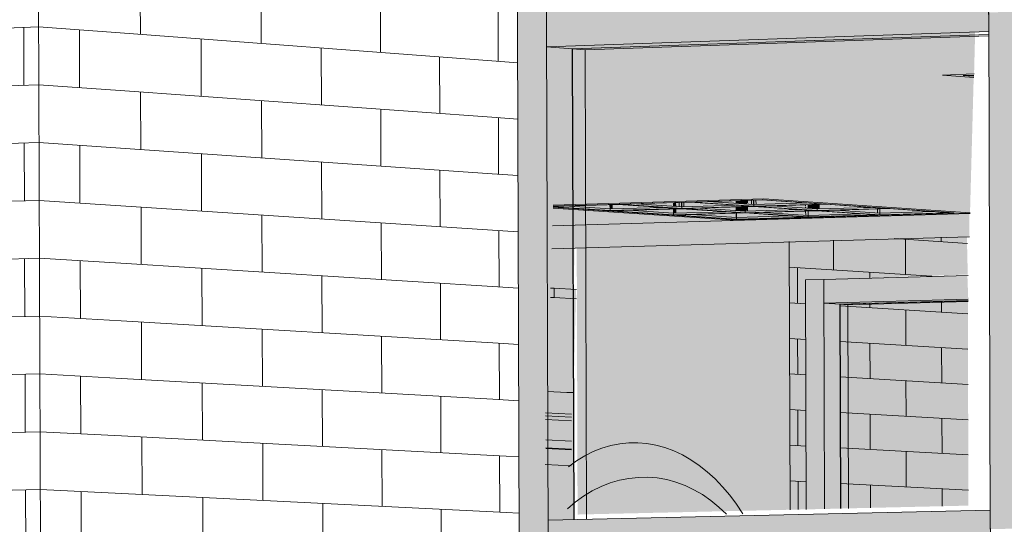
# Model space of a CAD drawing. Header units: metres. Extents: x -29 to 486, y -1 to 6.
# Tile 84 of 165: x 169.389945 to 169.391256, y 0.704701 to 0.705373. Entities that reach past the tile are written whole.
import ezdxf

# ---------------------------------------------------------------- set-up
doc = ezdxf.new("R2010")
doc.units = ezdxf.units.M
for name, color, linetype, lineweight in [('A-CLNG', 13, 'Continuous', 18), ('A-GENM', 13, 'Continuous', 18), ('A-GLAZ-CURT', 52, 'Continuous', 18), ('A-GLAZ-CWMG', 51, 'Continuous', 18), ('A-WALL', 113, 'Continuous', 18), ('A-WALL-PATT', 111, 'Continuous', 35), ('E-LITE-EQPM', 33, 'Continuous', 9)]:
    doc.layers.add(name, color=color, linetype=linetype, lineweight=lineweight)

# ---------------------------------------------------------------- blocks, each defined once
blk = doc.blocks.new('FP_8-Vista 3D 4')
at = {"layer": 'A-WALL-PATT', "lineweight": 9}
for p, q in [((12.5262767, 0.7050819), (12.5263746, 0.7050754)), ((12.5262921, 0.7050338), (12.5262919, 0.7050809)), ((12.5263396, 0.7050777), (12.5263396, 0.7050838)), ((12.5261962, 0.7050399), (12.526196, 0.7050795)), ((12.5264482, 0.7050705), (12.526497, 0.7050673)), ((12.5264815, 0.705036), (12.5264814, 0.7050683)), ((12.5261372, 0.7050438), (12.526327, 0.7050315)), ((12.5261481, 0.7049956), (12.5261479, 0.7050431)), ((12.5262442, 0.7050291), (12.5262442, 0.7050368)), ((12.5261373, 0.7049963), (12.5261588, 0.7049949)), ((12.5262047, 0.7049921), (12.5263749, 0.7049814)), ((12.5262444, 0.7049896), (12.5262443, 0.7049954)), ((12.5263399, 0.7049836), (12.5263398, 0.7049982)), ((12.5262924, 0.7049395), (12.5262922, 0.7049866)), ((12.5264485, 0.7049768), (12.5264502, 0.7049767)), ((12.526451, 0.7049767), (12.5264651, 0.7049758)), ((12.5264651, 0.7049758), (12.5264973, 0.7049738)), ((12.5264818, 0.704928), (12.5264817, 0.7049748)), ((12.5261375, 0.7049488), (12.526159, 0.7049475)), ((12.5261484, 0.7049007), (12.5261482, 0.7049482)), ((12.5262049, 0.7049447), (12.5263751, 0.7049345)), ((12.5262447, 0.7048951), (12.5262445, 0.7049423)), ((12.5263402, 0.7048895), (12.52634, 0.7049366)), ((12.5264486, 0.70493), (12.5264512, 0.7049298)), ((12.5264512, 0.7049298), (12.5264652, 0.704929)), ((12.5264652, 0.704929), (12.5264975, 0.7049271)), ((12.5261376, 0.7049014), (12.5261591, 0.7049001)), ((12.526205, 0.7048974), (12.5263752, 0.7048875)), ((12.5262927, 0.7048452), (12.5262925, 0.7048923)), ((12.5264488, 0.7048832), (12.5264513, 0.704883)), ((12.5264513, 0.704883), (12.5264654, 0.7048822)), ((12.5264654, 0.7048822), (12.5264976, 0.7048803)), ((12.5264821, 0.7048345), (12.526482, 0.7048812)), ((12.5261378, 0.7048539), (12.5261593, 0.7048527)), ((12.5261487, 0.7048058), (12.5261485, 0.7048533)), ((12.5262052, 0.7048501), (12.5263753, 0.7048405)), ((12.526245, 0.7048006), (12.5262448, 0.7048479)), ((12.5263405, 0.7047954), (12.5263403, 0.7048425)), ((12.5264489, 0.7048363), (12.5264515, 0.7048362)), ((12.5264515, 0.7048362), (12.5264655, 0.7048354)), ((12.5264655, 0.7048354), (12.5264978, 0.7048336)), ((12.5261379, 0.7048064), (12.5261594, 0.7048053)), ((12.5262053, 0.7048028), (12.5263755, 0.7047935)), ((12.526293, 0.7047509), (12.5262928, 0.704798)), ((12.5264491, 0.7047895), (12.5264516, 0.7047894)), ((12.5264516, 0.7047894), (12.5264657, 0.7047886)), ((12.5264657, 0.7047886), (12.5264979, 0.7047869)), ((12.5264824, 0.704741), (12.5264822, 0.7047877)), ((12.5261381, 0.704759), (12.5261596, 0.7047578)), ((12.5261489, 0.7047207), (12.5261488, 0.7047584)), ((12.5262055, 0.7047554), (12.5263756, 0.7047465)), ((12.5262452, 0.704723), (12.5262451, 0.7047534)), ((12.5263407, 0.7047252), (12.5263406, 0.7047484)), ((12.5264492, 0.7047427), (12.5264518, 0.7047426)), ((12.5264518, 0.7047426), (12.5264658, 0.7047418)), ((12.5264658, 0.7047418), (12.526498, 0.7047401)), ((12.5264827, 0.7046474), (12.5264826, 0.7046752)), ((12.5261384, 0.704664), (12.5261599, 0.704663)), ((12.5261493, 0.7046161), (12.5261491, 0.7046635)), ((12.5262058, 0.7046608), (12.5263759, 0.7046526)), ((12.5262933, 0.7046566), (12.5262932, 0.7046709)), ((12.5262456, 0.7046117), (12.5262454, 0.7046589)), ((12.5263411, 0.7046072), (12.5263409, 0.7046543)), ((12.5264495, 0.704649), (12.5264521, 0.7046489)), ((12.5264521, 0.7046489), (12.5264661, 0.7046482)), ((12.5264661, 0.7046482), (12.5264983, 0.7046467)), ((12.5261385, 0.7046166), (12.52616, 0.7046156)), ((12.5262059, 0.7046135), (12.5263761, 0.7046056)), ((12.5262936, 0.7045623), (12.5262934, 0.7046094)), ((12.5264497, 0.7046022), (12.5264522, 0.7046021)), ((12.5264522, 0.7046021), (12.5264662, 0.7046015)), ((12.5264662, 0.7046015), (12.5264985, 0.7046)), ((12.526483, 0.7045539), (12.5264828, 0.7046007)), ((12.5261387, 0.7045691), (12.5261602, 0.7045682)), ((12.5261496, 0.7045212), (12.5261494, 0.7045687)), ((12.5262061, 0.7045662), (12.5263762, 0.7045587)), ((12.5262459, 0.7045172), (12.5262457, 0.7045644)), ((12.5263414, 0.7045132), (12.5263412, 0.7045602)), ((12.5264498, 0.7045554), (12.5264523, 0.7045553)), ((12.5264523, 0.7045553), (12.5264664, 0.7045547)), ((12.5264664, 0.7045547), (12.5264986, 0.7045532)), ((12.5261388, 0.7045217), (12.5261603, 0.7045208)), ((12.5262062, 0.7045189), (12.5263764, 0.7045117)), ((12.5262939, 0.704468), (12.5262937, 0.7045152)), ((12.5264499, 0.7045086), (12.5264525, 0.7045085)), ((12.5264525, 0.7045085), (12.5264665, 0.7045079)), ((12.5264665, 0.7045079), (12.5264988, 0.7045065)), ((12.5264833, 0.7044604), (12.5264831, 0.7045072)), ((12.526139, 0.7044742), (12.5261605, 0.7044734)), ((12.5261499, 0.7044264), (12.5261497, 0.7044738)), ((12.5262064, 0.7044715), (12.5263765, 0.7044647)), ((12.5262462, 0.7044227), (12.526246, 0.70447)), ((12.5263416, 0.7044191), (12.5263415, 0.7044661)), ((12.5264501, 0.7044618), (12.5264526, 0.7044617)), ((12.5264526, 0.7044617), (12.5264667, 0.7044611)), ((12.5264667, 0.7044611), (12.5264989, 0.7044598)), ((12.5261391, 0.7044268), (12.5261606, 0.704426)), ((12.5262065, 0.7044242), (12.5263767, 0.7044178)), ((12.5262942, 0.7043738), (12.526294, 0.7044209)), ((12.5264502, 0.704415), (12.5264528, 0.7044149)), ((12.5264528, 0.7044149), (12.5264668, 0.7044143)), ((12.5264668, 0.7044143), (12.526499, 0.7044131)), ((12.5264835, 0.704367), (12.5264834, 0.7044137)), ((12.5261393, 0.7043793), (12.5261608, 0.7043786)), ((12.5261502, 0.7043315), (12.52615, 0.704379)), ((12.5262067, 0.7043769), (12.5263768, 0.7043708)), ((12.5262465, 0.7043283), (12.5262463, 0.7043755)), ((12.5263419, 0.704325), (12.5263418, 0.7043721)), ((12.5264506, 0.7043681), (12.5264529, 0.7043681)), ((12.5264529, 0.7043681), (12.526467, 0.7043676)), ((12.526467, 0.7043676), (12.5264992, 0.7043664)), ((12.5261395, 0.7043319), (12.5261609, 0.7043312)), ((12.5262068, 0.7043296), (12.526377, 0.7043238)), ((12.5262945, 0.7042795), (12.5262943, 0.7043266)), ((12.5264505, 0.7043213), (12.526452, 0.7043213)), ((12.5264531, 0.7043213), (12.5264671, 0.7043208)), ((12.5264671, 0.7043208), (12.5264993, 0.7043197)), ((12.5264838, 0.7042822), (12.5264837, 0.7043202)), ((12.5261396, 0.7042845), (12.5261611, 0.7042838)), ((12.5261505, 0.7042367), (12.5261504, 0.7042841)), ((12.526207, 0.7042823), (12.5262969, 0.7042794)), ((12.5262466, 0.7042787), (12.5262466, 0.704281)), ((12.5262468, 0.7042338), (12.5262467, 0.7042461)), ((12.5263422, 0.704231), (12.5263422, 0.7042474)), ((12.5261398, 0.704237), (12.5261612, 0.7042364)), ((12.5262071, 0.704235), (12.5263773, 0.7042299)), ((12.5262947, 0.7041853), (12.5262946, 0.7042324)), ((12.5264508, 0.7042277), (12.5264534, 0.7042277)), ((12.5264534, 0.7042277), (12.5264674, 0.7042272)), ((12.5264674, 0.7042272), (12.5264996, 0.7042263)), ((12.5264841, 0.70418), (12.526484, 0.7042267)), ((12.5261399, 0.7041896), (12.5261614, 0.704189)), ((12.5261508, 0.7041419), (12.5261507, 0.7041893)), ((12.5262073, 0.7041877), (12.5263774, 0.704183)), ((12.5262471, 0.7041394), (12.5262469, 0.7041866)), ((12.5263425, 0.7041369), (12.5263424, 0.7041839)), ((12.526451, 0.7041809), (12.5264535, 0.7041809)), ((12.5264535, 0.7041809), (12.5264675, 0.7041805)), ((12.5264675, 0.7041805), (12.5264998, 0.7041796)), ((12.5261401, 0.7041421), (12.5261615, 0.7041416)), ((12.5262074, 0.7041404), (12.5263775, 0.704136)), ((12.526295, 0.704091), (12.5262949, 0.7041382)), ((12.5264511, 0.7041341), (12.5264536, 0.7041341)), ((12.5264536, 0.7041341), (12.5264677, 0.7041337)), ((12.5264677, 0.7041337), (12.5264999, 0.7041329)), ((12.5264844, 0.7040865), (12.5264843, 0.7041333)), ((12.5261402, 0.7040947), (12.5261617, 0.7040942)), ((12.5261511, 0.704047), (12.526151, 0.7040945)), ((12.5262076, 0.7040931), (12.5263777, 0.7040891)), ((12.5262474, 0.704045), (12.5262472, 0.7040922)), ((12.5263428, 0.7040429), (12.5263427, 0.7040899)), ((12.5264512, 0.7040873), (12.5264538, 0.7040873)), ((12.5264538, 0.7040873), (12.5264678, 0.7040869)), ((12.5264678, 0.7040869), (12.5264997, 0.7040862)), ((12.5261404, 0.7040473), (12.5261618, 0.7040468)), ((12.5262077, 0.7040458), (12.5263778, 0.7040421)), ((12.5262952, 0.7040345), (12.5262952, 0.7040439)), ((12.5264514, 0.7040405), (12.5264539, 0.7040405)), ((12.5264539, 0.7040405), (12.526468, 0.7040402)), ((12.526468, 0.7040402), (12.5265002, 0.7040395)), ((12.5264846, 0.7040364), (12.5264845, 0.7040398)), ((12.5261514, 0.7039522), (12.5261513, 0.7039816)), ((12.5262477, 0.7039505), (12.5262476, 0.7039824)), ((12.5263431, 0.7039488), (12.526343, 0.7039833)), ((12.5261407, 0.7039524), (12.5261622, 0.703952)), ((12.526208, 0.7039512), (12.5263781, 0.7039482)), ((12.5262956, 0.7039026), (12.5262955, 0.7039497)), ((12.5264517, 0.7039469), (12.5264542, 0.7039469)), ((12.5264542, 0.7039469), (12.5264683, 0.7039466)), ((12.5264683, 0.7039466), (12.5265005, 0.7039461)), ((12.526485, 0.7038996), (12.5264848, 0.7039463)), ((12.5261408, 0.703905), (12.5261623, 0.7039047)), ((12.5261516, 0.7038856), (12.5261516, 0.7039048)), ((12.5262082, 0.7039039), (12.5263783, 0.7039013)), ((12.5262479, 0.703886), (12.5262478, 0.7039033)), ((12.5263433, 0.7038861), (12.5263433, 0.7039018)), ((12.526453, 0.7039001), (12.5264544, 0.7039001)), ((12.5264544, 0.7039001), (12.5264684, 0.7038999)), ((12.5264684, 0.7038999), (12.5265006, 0.7038994))]:
    blk.add_line(p, q, dxfattribs=at)
blk = doc.blocks.new('FP_39-Vista 3D 4')
at = {"layer": 'A-WALL-PATT', "lineweight": 9}
for p, q in [((12.524482, 0.7053404), (12.5251373, 0.7053638)), ((12.525118, 0.7052861), (12.5251178, 0.7053631)), ((12.5244823, 0.7052644), (12.5251376, 0.7052868)), ((12.5244826, 0.7051883), (12.5251378, 0.7052097)), ((12.5251186, 0.7051321), (12.5251183, 0.7052091)), ((12.5244829, 0.7051122), (12.5251381, 0.7051327)), ((12.5244832, 0.7050362), (12.5251384, 0.7050556)), ((12.5251192, 0.704978), (12.5251189, 0.705055)), ((12.5244835, 0.7049601), (12.5251387, 0.7049786)), ((12.5244838, 0.7048841), (12.525139, 0.7049015)), ((12.5251197, 0.704824), (12.5251195, 0.704901)), ((12.5244841, 0.704808), (12.5251392, 0.7048245)), ((12.5244843, 0.704732), (12.5251395, 0.7047475)), ((12.5251203, 0.70467), (12.52512, 0.704747))]:
    blk.add_line(p, q, dxfattribs=at)
blk = doc.blocks.new('FP_40-Vista 3D 4')
at = {"layer": 'A-WALL-PATT', "lineweight": 9}
for p, q in [((12.5251373, 0.7053638), (12.525246, 0.7053557)), ((12.5251921, 0.7052828), (12.5251918, 0.7053597)), ((12.5251376, 0.7052868), (12.5252463, 0.7052789)), ((12.5251378, 0.7052097), (12.5252466, 0.7052022)), ((12.5251926, 0.7051291), (12.5251923, 0.705206)), ((12.5251381, 0.7051327), (12.5252469, 0.7051255)), ((12.5251384, 0.7050556), (12.5252471, 0.7050488)), ((12.5251932, 0.7049754), (12.5251929, 0.7050522)), ((12.5251387, 0.7049786), (12.5252474, 0.7049721)), ((12.525139, 0.7049015), (12.5252477, 0.7048955)), ((12.5251937, 0.7048216), (12.5251934, 0.7048985)), ((12.5251392, 0.7048245), (12.525248, 0.7048188)), ((12.5251395, 0.7047475), (12.5252482, 0.7047421)), ((12.5251943, 0.7046679), (12.525194, 0.7047448))]:
    blk.add_line(p, q, dxfattribs=at)
blk = doc.blocks.new('FP_41-Vista 3D 4')
at = {"layer": 'A-WALL-PATT', "lineweight": 9}
for p, q in [((12.5252731, 0.7053536), (12.5252728, 0.7054303)), ((12.525434, 0.7053415), (12.5254338, 0.7054177)), ((12.5255928, 0.7053296), (12.5255926, 0.7054052)), ((12.525246, 0.7053557), (12.5257409, 0.7053185)), ((12.5253541, 0.7052712), (12.5253538, 0.7053476)), ((12.525514, 0.7052597), (12.5255137, 0.7053356)), ((12.5256717, 0.7052484), (12.5256715, 0.7053237)), ((12.5252463, 0.7052789), (12.5257412, 0.7052434)), ((12.5252736, 0.7052004), (12.5252733, 0.705277)), ((12.5254346, 0.7051893), (12.5254343, 0.7052654)), ((12.5255934, 0.7051784), (12.5255931, 0.705254)), ((12.5252466, 0.7052022), (12.5257414, 0.7051682)), ((12.5253546, 0.7051185), (12.5253544, 0.7051948)), ((12.5255145, 0.705108), (12.5255142, 0.7051838)), ((12.5256722, 0.7050976), (12.525672, 0.705173)), ((12.5252469, 0.7051255), (12.5257417, 0.7050931)), ((12.5252742, 0.7050471), (12.5252739, 0.7051238)), ((12.5254351, 0.7050371), (12.5254348, 0.7051132)), ((12.5255939, 0.7050272), (12.5255936, 0.7051028)), ((12.5252471, 0.7050488), (12.5257419, 0.705018)), ((12.5253552, 0.7049658), (12.5253549, 0.7050421)), ((12.525515, 0.7049563), (12.5255147, 0.7050321)), ((12.5256727, 0.704947), (12.5256725, 0.7050223)), ((12.5252474, 0.7049721), (12.5257422, 0.7049428)), ((12.5252747, 0.7048939), (12.5252744, 0.7049705)), ((12.5254356, 0.7048849), (12.5254354, 0.704961)), ((12.5255944, 0.704876), (12.5255941, 0.7049516)), ((12.5252477, 0.7048955), (12.5257424, 0.7048677)), ((12.5253557, 0.7048131), (12.5253554, 0.7048894)), ((12.5255155, 0.7048046), (12.5255153, 0.7048805)), ((12.5256733, 0.7047963), (12.525673, 0.7048716)), ((12.525248, 0.7048188), (12.5257427, 0.7047926)), ((12.5252753, 0.7047407), (12.525275, 0.7048173)), ((12.5254362, 0.7047328), (12.5254359, 0.7048088)), ((12.5255949, 0.7047249), (12.5255947, 0.7048004)), ((12.5252482, 0.7047421), (12.5257429, 0.7047175)), ((12.5253563, 0.7046604), (12.525356, 0.7047367)), ((12.5255161, 0.704653), (12.5255158, 0.7047288)), ((12.5256738, 0.7046456), (12.5256735, 0.704721))]:
    blk.add_line(p, q, dxfattribs=at)
blk = doc.blocks.new('FP_53-Vista 3D 4')
at = {"layer": 'A-WALL-PATT', "lineweight": 9}
for p, q in [((12.5257496, 0.7053179), (12.5257493, 0.705393)), ((12.5257409, 0.7053185), (12.5257755, 0.7053159)), ((12.5257412, 0.7052434), (12.5257757, 0.7052409)), ((12.5257501, 0.7051676), (12.5257498, 0.7052427)), ((12.5257414, 0.7051682), (12.525776, 0.7051659)), ((12.5257417, 0.7050931), (12.5257762, 0.7050908)), ((12.5257506, 0.7050174), (12.5257503, 0.7050925)), ((12.5257419, 0.705018), (12.5257765, 0.7050158)), ((12.5257422, 0.7049428), (12.5257768, 0.7049408)), ((12.5257511, 0.7048672), (12.5257508, 0.7049423)), ((12.5257424, 0.7048677), (12.525777, 0.7048658)), ((12.5257427, 0.7047926), (12.5257773, 0.7047908)), ((12.5257516, 0.7047171), (12.5257513, 0.7047922)), ((12.5257429, 0.7047175), (12.5257775, 0.7047158))]:
    blk.add_line(p, q, dxfattribs=at)

msp = doc.modelspace()

# ---------------------------------------------------------------- hatches: boundary and pattern name
at = {"layer": 'A-GENM', "transparency": 33554484}
msp.add_hatch(color=256, dxfattribs=at).paths.add_polyline_path([(169.39068, 0.7048388), (169.3906799, 0.7048477), (169.3906453, 0.7048496), (169.3906459, 0.7048407), (169.3906799, 0.7048388)], flags=0)
at = {"layer": 'A-GLAZ-CURT', "lineweight": 9, "transparency": 33554471}
h = msp.add_hatch(color=256, dxfattribs=at)
h.paths.add_polyline_path([(169.390643, 0.7047153), (169.3906778, 0.7047171), (169.3906801, 0.7048003), (169.3906457, 0.7048021), (169.390643, 0.7047171)], flags=0)
h.paths.add_polyline_path([(169.3906738, 0.7048766), (169.3906827, 0.7048777), (169.3906858, 0.7050016), (169.3906519, 0.7050032), (169.3906487, 0.704878), (169.3906516, 0.7048779)], flags=0)
h.paths.add_polyline_path([(169.3906539, 0.7050679), (169.3912098, 0.7050843), (169.3912098, 0.7051156), (169.390896, 0.7051064), (169.3906556, 0.7051225), (169.390654, 0.7050704)], flags=0)
h.paths.add_polyline_path([(169.3912107, 0.705116), (169.3912156, 0.7052965), (169.3911739, 0.7052997), (169.3912161, 0.7053011), (169.3912176, 0.7053591), (169.3906623, 0.7053387), (169.3906557, 0.7051262), (169.3909361, 0.7051348), (169.3912098, 0.7051161)], flags=0)
h = msp.add_hatch(color=256, dxfattribs=at)
h.paths.add_polyline_path([(169.3906831, 0.7047075), (169.3906834, 0.7047075), (169.3906813, 0.7053346), (169.390681, 0.7053336), (169.3906831, 0.7047092)], flags=0)
h.paths.add_polyline_path([(169.3909926, 0.704721), (169.3910384, 0.704722), (169.3910387, 0.7049943), (169.3912084, 0.7049995), (169.3912072, 0.7050327), (169.3909916, 0.7050266), (169.3909926, 0.7047233)], flags=0)
h = msp.add_hatch(color=256, dxfattribs=at)
h.paths.add_polyline_path([(169.390898, 0.7051062), (169.3912098, 0.7051161), (169.3909344, 0.7051347), (169.3909345, 0.7051336), (169.3910995, 0.7051217), (169.3910907, 0.7051211), (169.3910907, 0.7051135), (169.391086, 0.7051135), (169.3909951, 0.7051186), (169.3909951, 0.7051106), (169.3909836, 0.705111), (169.3908999, 0.7051157), (169.3908993, 0.7051074), (169.3906557, 0.7051237), (169.3906556, 0.7051225), (169.3908979, 0.7051062)], flags=0)
h.paths.add_polyline_path([(169.3911895, 0.7051162), (169.3911834, 0.7051163), (169.3911605, 0.705118)], flags=0)
h.paths.add_polyline_path([(169.3912159, 0.7052965), (169.3912157, 0.7052982), (169.3912015, 0.7052992), (169.391216, 0.7053005), (169.3912158, 0.7053011), (169.3911739, 0.7052997), (169.3912156, 0.7052965)], flags=0)
h = msp.add_hatch(color=256, dxfattribs=at)
h.paths.add_polyline_path([(169.3908995, 0.7051074), (169.3908999, 0.7051083), (169.3908993, 0.7051099), (169.3908445, 0.7051139), (169.3909142, 0.7051157), (169.3909952, 0.7051106), (169.3909952, 0.7051127), (169.3909358, 0.7051167), (169.3910184, 0.705118), (169.3910907, 0.7051135), (169.3910907, 0.7051156), (169.3910316, 0.7051196), (169.3910999, 0.7051219), (169.3909198, 0.7051331), (169.3906557, 0.7051241), (169.3906557, 0.7051238), (169.3908993, 0.7051074)], flags=0)
h.paths.add_polyline_path([(169.3908159, 0.7051155), (169.390804, 0.7051163), (169.3907582, 0.7051196), (169.3908368, 0.7051209), (169.3908865, 0.7051176), (169.3908187, 0.7051156)], flags=0)
h.paths.add_polyline_path([(169.3909113, 0.7051184), (169.3908515, 0.7051224), (169.3909342, 0.7051238), (169.3909823, 0.7051205), (169.3909113, 0.7051184)], flags=0)
h.paths.add_polyline_path([(169.3907313, 0.7051212), (169.3906707, 0.7051252), (169.3907523, 0.7051266), (169.390802, 0.7051233), (169.3907313, 0.7051212)], flags=0)
h.paths.add_polyline_path([(169.3910071, 0.7051213), (169.3909569, 0.7051256), (169.3910282, 0.7051268), (169.3910784, 0.7051234), (169.3910071, 0.7051213)], flags=0)
h.paths.add_polyline_path([(169.3908269, 0.7051241), (169.3908124, 0.705125), (169.3907665, 0.7051281), (169.390848, 0.7051296), (169.390898, 0.7051262), (169.390827, 0.7051241)], flags=0)
h.paths.add_polyline_path([(169.3909228, 0.705127), (169.3908694, 0.7051313), (169.3909361, 0.7051331), (169.3909938, 0.7051292), (169.3909228, 0.705127)], flags=0)
h.paths.add_polyline_path([(169.3908619, 0.7051311), (169.3908685, 0.7051314), (169.3908685, 0.7051313)], flags=0)
h.paths.add_polyline_path([(169.391216, 0.7052981), (169.3912157, 0.7052997), (169.3912015, 0.7052992), (169.3912157, 0.7052982)], flags=0)
for points in [[(169.3909711, 0.7047205), (169.3909926, 0.704721), (169.3909916, 0.7050266), (169.3912077, 0.7050339), (169.3912065, 0.7050849), (169.39097, 0.7050777), (169.3909711, 0.7047233)], [(169.3906881, 0.7047141), (169.3909711, 0.7047205), (169.39097, 0.7050777), (169.390687, 0.7050693), (169.3906881, 0.7047233)], [(169.3906866, 0.7050015), (169.3906858, 0.705014), (169.3906519, 0.705015), (169.390653, 0.7050032), (169.3906569, 0.7050033), (169.3906858, 0.7050016)], [(169.3910385, 0.7047221), (169.3912086, 0.704726), (169.3912078, 0.7049992), (169.3910376, 0.7049943), (169.3910385, 0.7047233)], [(169.3910384, 0.704722), (169.3910385, 0.704722), (169.3910387, 0.7049943), (169.3910376, 0.7049943), (169.3910384, 0.7047233)]]:
    msp.add_hatch(color=256, dxfattribs=at).paths.add_polyline_path(points, flags=0)
h = msp.add_hatch(color=256, dxfattribs=at)
h.paths.add_polyline_path([(169.3906803, 0.7048003), (169.3906801, 0.7048388), (169.3906456, 0.7048407), (169.3906461, 0.7048021), (169.3906801, 0.7048003)], flags=0)
h.paths.add_polyline_path([(169.39068, 0.7048477), (169.3906799, 0.7048774), (169.390671, 0.7048772), (169.3906452, 0.7048787), (169.3906459, 0.7048496), (169.3906799, 0.7048477)], flags=0)
h.paths.add_polyline_path([(169.390683, 0.7050148), (169.390684, 0.7050699), (169.3906498, 0.7050689), (169.3906495, 0.7050165), (169.3906534, 0.7050166), (169.3906823, 0.7050148)], flags=0)
at = {"layer": 'A-GLAZ-CWMG'}
for points in [[(169.3906082, 0.7053609), (169.3906468, 0.7053623), (169.3906443, 0.7060934), (169.3906058, 0.7060915), (169.3906081, 0.7053937)], [(169.3906469, 0.7053373), (169.3912357, 0.7053577), (169.3912355, 0.7054083), (169.3906467, 0.7053873), (169.3906468, 0.705358)], [(169.390649, 0.7047067), (169.3906831, 0.7047075), (169.3906819, 0.7050636), (169.390681, 0.7053347), (169.3906469, 0.7053373), (169.3906487, 0.7047748)], [(169.3906491, 0.7046566), (169.3912378, 0.7046693), (169.3912377, 0.7047199), (169.390649, 0.7047067), (169.3906491, 0.7046617)]]:
    msp.add_hatch(color=256, dxfattribs=at).paths.add_polyline_path(points, flags=0)
at = {"layer": 'A-GLAZ-CWMG', "lineweight": 9}
for points in [[(169.3912377, 0.7046946), (169.3912772, 0.7046955), (169.391275, 0.7053844), (169.3912356, 0.705383), (169.3912377, 0.7047008)], [(169.3906105, 0.7046808), (169.3906491, 0.7046816), (169.3906467, 0.7053623), (169.3906082, 0.7053609), (169.3906103, 0.7047591)]]:
    msp.add_hatch(color=256, dxfattribs=at).paths.add_polyline_path(points, flags=0)
at = {"layer": 'E-LITE-EQPM', "transparency": 33554484}
for points in [[(169.3909077, 0.7051281), (169.3909076, 0.7051327), (169.3908998, 0.7051325), (169.3908999, 0.7051287), (169.3909076, 0.7051281)], [(169.390911, 0.7051279), (169.39091, 0.7051328), (169.3909077, 0.7051327), (169.3909077, 0.7051281), (169.3909109, 0.7051279)], [(169.3909139, 0.7051277), (169.3909138, 0.7051329), (169.390911, 0.7051323), (169.390911, 0.7051279), (169.3909138, 0.7051277)], [(169.3907312, 0.7051212), (169.3907311, 0.7051271), (169.3906805, 0.7051246), (169.3907311, 0.7051212)], [(169.3907312, 0.7051212), (169.3907342, 0.7051223), (169.3907341, 0.7051272), (169.3907312, 0.7051267), (169.3907312, 0.7051215)], [(169.3907342, 0.7051212), (169.3907904, 0.7051241), (169.3907342, 0.7051267), (169.3907342, 0.7051219)], [(169.3908159, 0.7051155), (169.3908158, 0.7051214), (169.3907657, 0.7051188), (169.3908158, 0.7051155)], [(169.3908158, 0.7051249), (169.3908158, 0.7051298), (169.3907759, 0.7051276), (169.3908158, 0.7051249)], [(169.3908188, 0.7051247), (169.3908187, 0.7051299), (169.3908158, 0.7051296), (169.3908159, 0.7051249), (169.3908187, 0.7051247)], [(169.3908159, 0.7051155), (169.3908188, 0.7051167), (169.3908187, 0.7051215), (169.3908159, 0.705121), (169.3908159, 0.7051158)], [(169.3908188, 0.7051156), (169.3908743, 0.7051185), (169.3908188, 0.705121), (169.3908188, 0.7051156)], [(169.3908998, 0.7051287), (169.3908993, 0.7051324), (169.3908731, 0.7051305), (169.3908998, 0.7051287)], [(169.3909077, 0.7051187), (169.3909076, 0.7051243), (169.3908999, 0.705124), (169.3908999, 0.7051192), (169.3909076, 0.7051187)], [(169.390911, 0.7051184), (169.3909109, 0.7051244), (169.3909077, 0.705124), (169.3909077, 0.7051187), (169.3909109, 0.7051184)], [(169.390911, 0.7051184), (169.3909139, 0.7051197), (169.3909138, 0.7051245), (169.390911, 0.705124), (169.390911, 0.7051191)], [(169.3909139, 0.7051185), (169.39097, 0.7051214), (169.3909139, 0.7051242), (169.3909139, 0.7051185)], [(169.3910035, 0.7051216), (169.3910035, 0.7051272), (169.3909951, 0.7051268), (169.3909951, 0.7051221), (169.3910022, 0.7051217)], [(169.3910068, 0.7051213), (169.3910067, 0.7051273), (169.3910035, 0.7051268), (169.3910035, 0.7051216), (169.3910067, 0.7051213)], [(169.3910068, 0.7051213), (169.3910097, 0.7051226), (169.3910096, 0.7051274), (169.3910068, 0.7051268), (169.3910068, 0.7051214)], [(169.3910097, 0.7051214), (169.3910662, 0.7051243), (169.3910097, 0.7051271), (169.3910097, 0.705122)], [(169.3910907, 0.7051156), (169.3910906, 0.7051215), (169.3910409, 0.705119), (169.3910877, 0.7051158)], [(169.3908999, 0.7051098), (169.3908993, 0.7051157), (169.3908502, 0.7051132), (169.3908995, 0.7051099)], [(169.3909951, 0.7051127), (169.390995, 0.7051186), (169.3909468, 0.705116), (169.3909563, 0.7051153)]]:
    msp.add_hatch(color=256, dxfattribs=at).paths.add_polyline_path(points, flags=0)
h = msp.add_hatch(color=256, dxfattribs=at)
h.paths.add_polyline_path([(169.3909252, 0.7051272), (169.390984, 0.70513), (169.3909252, 0.7051332), (169.3909252, 0.7051273)], flags=0)
h.paths.add_polyline_path([(169.390919, 0.7051274), (169.3909189, 0.705133), (169.3909139, 0.7051327), (169.3909139, 0.7051277), (169.3909176, 0.7051275)], flags=0)
h.paths.add_polyline_path([(169.3909946, 0.7051293), (169.3909859, 0.70513), (169.3909885, 0.7051298)], flags=0)
h = msp.add_hatch(color=256, dxfattribs=at)
h.paths.add_polyline_path([(169.3909951, 0.7051221), (169.3909949, 0.7051269), (169.3909581, 0.7051247), (169.390995, 0.7051221)], flags=0)
h.paths.add_polyline_path([(169.3909223, 0.7051271), (169.3909252, 0.7051279), (169.3909251, 0.7051332), (169.3909189, 0.7051327), (169.390919, 0.7051274), (169.3909222, 0.7051271)], flags=0)
h = msp.add_hatch(color=256, dxfattribs=at)
h.paths.add_polyline_path([(169.3908295, 0.7051242), (169.3908861, 0.7051271), (169.3908294, 0.70513), (169.3908295, 0.7051247)], flags=0)
h.paths.add_polyline_path([(169.3908233, 0.7051244), (169.3908231, 0.70513), (169.3908187, 0.7051297), (169.3908188, 0.7051247), (169.3908231, 0.7051244)], flags=0)
h = msp.add_hatch(color=256, dxfattribs=at)
h.paths.add_polyline_path([(169.3908999, 0.7051192), (169.3908988, 0.705124), (169.3908608, 0.7051218), (169.3908998, 0.7051192)], flags=0)
h.paths.add_polyline_path([(169.3908265, 0.7051242), (169.3908295, 0.7051251), (169.3908294, 0.7051302), (169.3908232, 0.7051297), (169.3908233, 0.7051244), (169.3908264, 0.7051242)], flags=0)

# ---------------------------------------------------------------- linework, layer by layer
at = {"layer": 'A-CLNG', "lineweight": 9}
for p, q in [((169.3911739, 0.7052997), (169.3912161, 0.7053011)), ((169.3912159, 0.7052965), (169.3911739, 0.7052997)), ((169.3906557, 0.7051262), (169.3909361, 0.7051348)), ((169.3909361, 0.7051348), (169.3912107, 0.705116)), ((169.390898, 0.7051062), (169.3906556, 0.7051225)), ((169.3912107, 0.7051153), (169.3906549, 0.7050986)), ((169.3912107, 0.7051157), (169.390898, 0.7051062)), ((169.3906539, 0.7050679), (169.3912098, 0.7050843)), ((169.3906519, 0.7050157), (169.3906568, 0.7050158)), ((169.3906568, 0.7050158), (169.3906865, 0.7050139)), ((169.3906569, 0.7050033), (169.3906568, 0.7050158)), ((169.3906569, 0.7050033), (169.3906519, 0.7050032)), ((169.3906866, 0.7050015), (169.3906569, 0.7050033)), ((169.390648, 0.7048781), (169.3906738, 0.7048766)), ((169.3906738, 0.7048766), (169.3906827, 0.7048768)), ((169.3906456, 0.7048407), (169.3906801, 0.7048388)), ((169.3906457, 0.7048138), (169.3906801, 0.704812)), ((169.3906801, 0.7048013), (169.3906457, 0.7048031)), ((169.3906457, 0.7048021), (169.3906801, 0.7048003)), ((169.390645, 0.7047809), (169.3906797, 0.7047791))]:
    msp.add_line(p, q, dxfattribs=at)
at = {"layer": 'A-GENM', "lineweight": 9}
for p, q in [((169.39068, 0.7048437), (169.3906454, 0.7048456)), ((169.3906455, 0.7048496), (169.3906801, 0.7048477))]:
    msp.add_line(p, q, dxfattribs=at)
at = {"layer": 'A-GLAZ-CURT', "lineweight": 9}
for p, q in [((169.3912355, 0.7053539), (169.390681, 0.7053347)), ((169.3906981, 0.7053334), (169.3912355, 0.705352)), ((169.390681, 0.7053347), (169.3906831, 0.7047075)), ((169.3906981, 0.7053334), (169.390681, 0.7053347)), ((169.3907002, 0.7047079), (169.3906981, 0.7053334)), ((169.3912083, 0.7049991), (169.3910375, 0.7049943)), ((169.3910375, 0.7049943), (169.3910383, 0.704722)), ((169.3910482, 0.7049936), (169.3910375, 0.7049943)), ((169.3910482, 0.7049936), (169.3912083, 0.7049981)), ((169.391049, 0.7047223), (169.3910482, 0.7049936))]:
    msp.add_line(p, q, dxfattribs=at)
at = {"layer": 'A-GLAZ-CWMG', "lineweight": 9}
for p, q in [((169.3906058, 0.7060915), (169.3906082, 0.7053609)), ((169.3906468, 0.7053623), (169.3906443, 0.7060934)), ((169.3912355, 0.7054083), (169.3912357, 0.7053577)), ((169.3906469, 0.7053373), (169.3906467, 0.7053873)), ((169.3912356, 0.705383), (169.3912377, 0.7046946)), ((169.3906082, 0.7053609), (169.3906105, 0.7046808)), ((169.3906491, 0.7046816), (169.3906468, 0.7053623)), ((169.3906469, 0.7053373), (169.3912357, 0.7053577)), ((169.3906813, 0.7053346), (169.3912355, 0.7053538)), ((169.3906813, 0.7053346), (169.3906469, 0.7053373)), ((169.3906834, 0.7047075), (169.3906813, 0.7053347)), ((169.3912083, 0.7050327), (169.3910161, 0.7050273)), ((169.3909916, 0.7050266), (169.3910161, 0.7050273)), ((169.3909916, 0.7050266), (169.3909926, 0.704721)), ((169.3910171, 0.7047215), (169.3910161, 0.7050273)), ((169.3910162, 0.7049956), (169.3910161, 0.7050273)), ((169.3910162, 0.7049956), (169.3912084, 0.705001)), ((169.3910377, 0.7049943), (169.3910162, 0.7049956)), ((169.3910377, 0.7049943), (169.3912083, 0.704999)), ((169.3910385, 0.704722), (169.3910377, 0.7049943)), ((169.3912377, 0.7047199), (169.390649, 0.7047067)), ((169.3912377, 0.7047199), (169.3912378, 0.7046693)), ((169.3906491, 0.7046566), (169.390649, 0.7047067))]:
    msp.add_line(p, q, dxfattribs=at)
at = {"layer": 'A-WALL', "lineweight": 9}
for p, q in [((169.3899817, 0.7022085), (169.3899592, 0.708373)), ((169.39097, 0.7050777), (169.3909711, 0.7047205))]:
    msp.add_line(p, q, dxfattribs=at)
at = {"layer": 'E-LITE-EQPM'}
for p, q in [((169.3912161, 0.7053011), (169.3911739, 0.7052997)), ((169.3911739, 0.7052997), (169.3912159, 0.7052965)), ((169.391216, 0.7052997), (169.3912015, 0.7052992)), ((169.3912015, 0.7052992), (169.391216, 0.7052997)), ((169.391216, 0.7052997), (169.3912015, 0.7052992)), ((169.3912015, 0.7052992), (169.391216, 0.7052981)), ((169.391216, 0.7052981), (169.3912015, 0.7052992)), ((169.3912015, 0.7052992), (169.391216, 0.7052981)), ((169.3912084, 0.7052991), (169.391216, 0.7052994)), ((169.391216, 0.7052985), (169.3912084, 0.7052991)), ((169.3909361, 0.7051348), (169.3906557, 0.7051262)), ((169.3909345, 0.7051336), (169.3906557, 0.705125)), ((169.3906557, 0.705125), (169.3909345, 0.7051336)), ((169.3909345, 0.7051336), (169.3906557, 0.705125)), ((169.3908409, 0.7051304), (169.3909341, 0.7051333)), ((169.3908995, 0.7051287), (169.3908994, 0.7051327)), ((169.3908995, 0.7051287), (169.3908994, 0.7051327)), ((169.3908999, 0.7051287), (169.3908998, 0.7051327)), ((169.390908, 0.7051305), (169.390908, 0.7051329)), ((169.3909142, 0.7051294), (169.3909142, 0.7051331)), ((169.3909195, 0.7051329), (169.3909195, 0.7051272)), ((169.3909224, 0.705133), (169.3909224, 0.7051272)), ((169.3909228, 0.705127), (169.3909228, 0.705133)), ((169.3909258, 0.7051271), (169.3909257, 0.7051331)), ((169.3909341, 0.7051333), (169.3910158, 0.7051277)), ((169.3911895, 0.7051162), (169.3909345, 0.7051336)), ((169.3909345, 0.7051336), (169.3911895, 0.7051162)), ((169.3911895, 0.7051162), (169.3909345, 0.7051336)), ((169.3912107, 0.705116), (169.3909361, 0.7051348)), ((169.3906556, 0.7051225), (169.390898, 0.7051062)), ((169.3906557, 0.7051247), (169.3907415, 0.7051274)), ((169.3907313, 0.705119), (169.3906557, 0.7051241)), ((169.3906557, 0.7051238), (169.3908995, 0.7051074)), ((169.3908995, 0.7051074), (169.3906557, 0.7051238)), ((169.3906557, 0.7051238), (169.3908995, 0.7051074)), ((169.3906706, 0.7051252), (169.3907313, 0.7051212)), ((169.3907313, 0.7051212), (169.3906706, 0.7051252)), ((169.3907313, 0.7051212), (169.3907312, 0.7051274)), ((169.3907313, 0.7051212), (169.3908019, 0.7051233)), ((169.3908019, 0.7051233), (169.3907313, 0.7051212)), ((169.3908236, 0.7051218), (169.3907313, 0.705119)), ((169.3907313, 0.705119), (169.3907313, 0.7051212)), ((169.3907342, 0.7051223), (169.3907342, 0.7051275)), ((169.3907342, 0.7051188), (169.3908265, 0.7051216)), ((169.3907415, 0.7051274), (169.3908236, 0.7051218)), ((169.3907448, 0.7051275), (169.3908376, 0.7051303)), ((169.3908269, 0.7051219), (169.3907448, 0.7051275)), ((169.3907664, 0.7051282), (169.3908269, 0.7051241)), ((169.3908269, 0.7051241), (169.3907664, 0.7051282)), ((169.3908159, 0.7051249), (169.3908158, 0.7051298)), ((169.3908159, 0.7051155), (169.3908159, 0.7051214)), ((169.3908188, 0.7051247), (169.3908187, 0.7051299)), ((169.3908188, 0.7051166), (169.3908188, 0.7051215)), ((169.3908235, 0.70513), (169.3908236, 0.7051243)), ((169.3908265, 0.7051301), (169.3908265, 0.7051241)), ((169.3908265, 0.7051216), (169.390908, 0.7051161)), ((169.3908269, 0.7051241), (169.3908269, 0.7051301)), ((169.3908269, 0.7051241), (169.3908979, 0.7051262)), ((169.3908979, 0.7051262), (169.3908269, 0.7051241)), ((169.3909195, 0.7051248), (169.3908269, 0.7051219)), ((169.3908269, 0.7051219), (169.3908269, 0.7051241)), ((169.3908298, 0.7051242), (169.3908298, 0.7051302)), ((169.3908298, 0.7051217), (169.3909224, 0.7051246)), ((169.3909113, 0.7051162), (169.3908298, 0.7051217)), ((169.3908376, 0.7051303), (169.3909195, 0.7051248)), ((169.3909228, 0.7051249), (169.3908409, 0.7051304)), ((169.3908514, 0.7051224), (169.3909113, 0.7051184)), ((169.3909113, 0.7051184), (169.3908514, 0.7051224)), ((169.3908625, 0.7051311), (169.3909228, 0.705127)), ((169.3909228, 0.705127), (169.3908625, 0.7051311)), ((169.3908995, 0.7051192), (169.3908995, 0.7051243)), ((169.3908995, 0.7051192), (169.3908995, 0.7051243)), ((169.3908999, 0.7051192), (169.3908999, 0.7051243)), ((169.390908, 0.7051281), (169.390908, 0.7051295)), ((169.390908, 0.7051186), (169.390908, 0.7051242)), ((169.3909109, 0.7051324), (169.3909109, 0.7051296)), ((169.3909109, 0.7051293), (169.3909109, 0.7051279)), ((169.3909109, 0.7051243), (169.3909109, 0.7051184)), ((169.3909113, 0.7051296), (169.3909113, 0.7051323)), ((169.3909113, 0.7051278), (169.3909113, 0.7051295)), ((169.3909113, 0.7051184), (169.3909113, 0.7051243)), ((169.3909113, 0.7051184), (169.3909822, 0.7051205)), ((169.3909822, 0.7051205), (169.3909113, 0.7051184)), ((169.3909142, 0.7051185), (169.3909142, 0.7051244)), ((169.3909224, 0.7051246), (169.3910038, 0.705119)), ((169.3909228, 0.705127), (169.3909943, 0.7051292)), ((169.3909943, 0.7051292), (169.3909228, 0.705127)), ((169.3910158, 0.7051277), (169.3909228, 0.7051249)), ((169.3909228, 0.7051249), (169.3909228, 0.705127)), ((169.3909258, 0.7051247), (169.3910187, 0.7051275)), ((169.3910071, 0.7051191), (169.3909258, 0.7051247)), ((169.3909473, 0.7051253), (169.3910071, 0.7051213)), ((169.3910071, 0.7051213), (169.3909473, 0.7051253)), ((169.3909918, 0.7051249), (169.3909918, 0.7051271)), ((169.3909918, 0.7051224), (169.3909918, 0.7051238)), ((169.3909951, 0.7051239), (169.3909951, 0.7051272)), ((169.3909951, 0.7051221), (169.3909951, 0.7051239)), ((169.3910038, 0.7051215), (169.3910038, 0.7051272)), ((169.3910067, 0.7051272), (169.3910067, 0.7051213)), ((169.3910071, 0.7051213), (169.3910071, 0.7051272)), ((169.3910071, 0.7051213), (169.3910784, 0.7051234)), ((169.3910784, 0.7051234), (169.3910071, 0.7051213)), ((169.3910999, 0.7051219), (169.3910071, 0.7051191)), ((169.3910071, 0.7051191), (169.3910071, 0.7051213)), ((169.39101, 0.7051224), (169.39101, 0.7051273)), ((169.39101, 0.7051189), (169.3911028, 0.7051218)), ((169.3910187, 0.7051275), (169.3910999, 0.7051219)), ((169.3910315, 0.7051196), (169.3910907, 0.7051156)), ((169.3910907, 0.7051156), (169.3910315, 0.7051196)), ((169.3910874, 0.7051158), (169.3910874, 0.7051214)), ((169.3910907, 0.7051156), (169.3910907, 0.7051215)), ((169.3911028, 0.7051218), (169.3911834, 0.7051162)), ((169.3908159, 0.7051133), (169.3907342, 0.7051188)), ((169.3907558, 0.7051195), (169.3908159, 0.7051155)), ((169.3908159, 0.7051155), (169.3907558, 0.7051195)), ((169.3908159, 0.7051155), (169.3908864, 0.7051176)), ((169.3908864, 0.7051176), (169.3908159, 0.7051155)), ((169.390908, 0.7051161), (169.3908159, 0.7051133)), ((169.3908159, 0.7051133), (169.3908159, 0.7051155)), ((169.3908188, 0.7051131), (169.3909109, 0.7051159)), ((169.3908999, 0.7051077), (169.3908188, 0.7051131)), ((169.3908404, 0.7051138), (169.3908999, 0.7051098)), ((169.3908999, 0.7051098), (169.3908404, 0.7051138)), ((169.390898, 0.7051062), (169.3912107, 0.7051157)), ((169.3908995, 0.7051074), (169.3911895, 0.7051162)), ((169.3911895, 0.7051162), (169.3908995, 0.7051074)), ((169.3908995, 0.7051074), (169.3911895, 0.7051162)), ((169.3908995, 0.7051099), (169.3908995, 0.7051157)), ((169.3908995, 0.7051099), (169.3908995, 0.7051157)), ((169.3908999, 0.7051098), (169.3908999, 0.7051157)), ((169.3908999, 0.7051098), (169.3909703, 0.7051119)), ((169.3909703, 0.7051119), (169.3908999, 0.7051098)), ((169.3909919, 0.7051105), (169.3908999, 0.7051077)), ((169.3908999, 0.7051077), (169.3908999, 0.7051098)), ((169.3909109, 0.7051159), (169.3909919, 0.7051105)), ((169.3910038, 0.705119), (169.3909113, 0.7051162)), ((169.3909113, 0.7051162), (169.3909113, 0.7051184)), ((169.3909142, 0.705116), (169.3910067, 0.7051188)), ((169.3909952, 0.7051106), (169.3909142, 0.705116)), ((169.3909358, 0.7051167), (169.3909952, 0.7051127)), ((169.3909952, 0.7051127), (169.3909358, 0.7051167)), ((169.3909919, 0.7051129), (169.3909918, 0.7051185)), ((169.3909952, 0.7051127), (169.3909951, 0.7051186)), ((169.3909952, 0.7051127), (169.3910659, 0.7051148)), ((169.3910659, 0.7051148), (169.3909952, 0.7051127)), ((169.3910874, 0.7051134), (169.3909952, 0.7051106)), ((169.3909952, 0.7051106), (169.3909952, 0.7051127)), ((169.3910067, 0.7051188), (169.3910874, 0.7051134)), ((169.3910907, 0.7051135), (169.39101, 0.7051189)), ((169.3910907, 0.7051156), (169.3911619, 0.7051177)), ((169.3911619, 0.7051177), (169.3910907, 0.7051156)), ((169.3911834, 0.7051162), (169.3910907, 0.7051135)), ((169.3910907, 0.7051135), (169.3910907, 0.7051156))]:
    msp.add_line(p, q, dxfattribs=at)
for points in [[(169.3909081, 0.704715, 0), (169.3908997, 0.7047279, 0), (169.3908907, 0.70474, 0), (169.3908812, 0.7047512, 0), (169.3908713, 0.7047616, 0), (169.3908609, 0.7047711, 0), (169.3908502, 0.7047796, 0), (169.3908391, 0.7047871, 0), (169.3908278, 0.7047935, 0), (169.3908162, 0.704799, 0), (169.3908044, 0.7048033, 0), (169.3907925, 0.7048066, 0), (169.3907805, 0.7048087, 0), (169.3907684, 0.7048097, 0), (169.3907563, 0.7048096, 0), (169.3907443, 0.7048084, 0), (169.3907324, 0.704806, 0), (169.3907206, 0.7048025, 0), (169.390709, 0.7047979, 0), (169.3906977, 0.7047922, 0), (169.3906866, 0.7047855, 0), (169.3906759, 0.7047777, 0)], [(169.3908865, 0.7047144, 0), (169.3908764, 0.7047241, 0), (169.3908657, 0.7047329, 0), (169.3908546, 0.7047406, 0), (169.3908431, 0.7047472, 0), (169.3908313, 0.7047528, 0), (169.3908191, 0.7047573, 0), (169.3908068, 0.7047606, 0), (169.3907943, 0.7047628, 0), (169.3907817, 0.7047638, 0), (169.3907691, 0.7047636, 0), (169.3907565, 0.7047623, 0), (169.390744, 0.7047598, 0), (169.3907316, 0.7047562, 0), (169.3907195, 0.7047515, 0), (169.3907077, 0.7047456, 0), (169.3906962, 0.7047387, 0), (169.3906851, 0.7047307, 0), (169.3906745, 0.7047218, 0)]]:
    msp.add_polyline3d(points, dxfattribs=at)

# ---------------------------------------------------------------- block references
at = {"layer": 'A-WALL', "lineweight": 9}
for name in ['FP_39-Vista 3D 4', 'FP_40-Vista 3D 4', 'FP_41-Vista 3D 4', 'FP_53-Vista 3D 4', 'FP_8-Vista 3D 4']:
    msp.add_blockref(name, (156.8648329, 0), dxfattribs=at)

doc.saveas('drawing.dxf')
